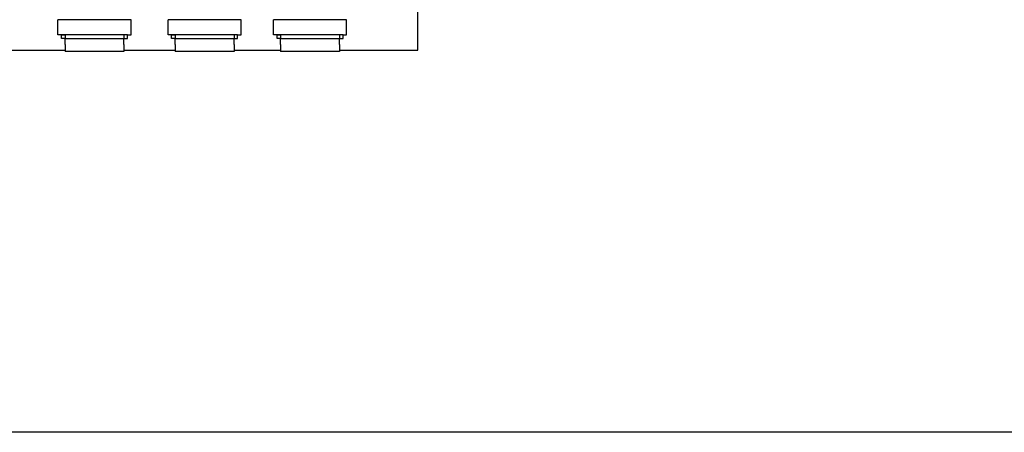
# Model space of a CAD drawing. Header units: inches. Extents: x 18535 to 24863, y 1480 to 5800.
# Tile 17 of 24: x 22186 to 23858, y 1480 to 2181. Entities that reach past the tile are written whole.
import ezdxf

# ---------------------------------------------------------------- set-up
doc = ezdxf.new("R2010")
doc.units = ezdxf.units.IN
doc.header["$MEASUREMENT"] = 0
for name, color, linetype in [('AA_PRZ SCIANY ISTNIEJĄCE', 7, 'Continuous'), ('AA_PRZ_SCIANY_030', 7, 'Continuous'), ('AA_STOLARKA DRZW_009', 7, 'Continuous'), ('AA_WIDOK_009', 7, 'Continuous')]:
    doc.layers.add(name, color=color, linetype=linetype)

msp = doc.modelspace()

# ---------------------------------------------------------------- linework, layer by layer
at = {"layer": 'AA_PRZ SCIANY ISTNIEJĄCE', "color": 150, "linetype": 'Continuous'}
msp.add_line((24834, 1479.9), (18803, 1479.9), dxfattribs=at)
at = {"layer": 'AA_PRZ_SCIANY_030', "color": 252, "linetype": 'Continuous'}
for p, q in [((22862.3, 2128.6), (22862.3, 2194.6)), ((22142.3, 2128.6), (22263.3, 2128.6)), ((22363.3, 2128.6), (22450.3, 2128.6)), ((22550.3, 2128.6), (22629.3, 2128.6)), ((22729.3, 2128.6), (22862.3, 2128.6))]:
    msp.add_line(p, q, dxfattribs=at)
at = {"layer": 'AA_PRZ_SCIANY_030', "color": 251, "linetype": 'Continuous'}
for p, q in [((22251.3, 2154.6), (22251.3, 2180.6)), ((22375.3, 2154.6), (22375.3, 2180.6)), ((22438.3, 2154.6), (22438.3, 2180.6)), ((22562.3, 2154.6), (22562.3, 2180.6)), ((22617.3, 2154.6), (22617.3, 2180.6)), ((22741.3, 2154.6), (22741.3, 2180.6)), ((22257.3, 2154.6), (22251.3, 2154.6)), ((22257.3, 2148.6), (22257.3, 2154.6)), ((22263.3, 2148.6), (22257.3, 2148.6)), ((22263.3, 2138.6), (22263.3, 2148.6)), ((22363.3, 2138.6), (22363.3, 2148.6)), ((22363.3, 2148.6), (22369.3, 2148.6)), ((22369.3, 2148.6), (22369.3, 2154.6)), ((22369.3, 2154.6), (22375.3, 2154.6)), ((22444.3, 2154.6), (22438.3, 2154.6)), ((22444.3, 2148.6), (22444.3, 2154.6)), ((22450.3, 2148.6), (22444.3, 2148.6)), ((22450.3, 2138.6), (22450.3, 2148.6)), ((22550.3, 2138.6), (22550.3, 2148.6)), ((22550.3, 2148.6), (22556.3, 2148.6)), ((22556.3, 2148.6), (22556.3, 2154.6)), ((22556.3, 2154.6), (22562.3, 2154.6)), ((22623.3, 2154.6), (22617.3, 2154.6)), ((22623.3, 2148.6), (22623.3, 2154.6)), ((22629.3, 2148.6), (22623.3, 2148.6)), ((22629.3, 2138.6), (22629.3, 2148.6)), ((22729.3, 2138.6), (22729.3, 2148.6)), ((22729.3, 2148.6), (22735.3, 2148.6)), ((22735.3, 2148.6), (22735.3, 2154.6)), ((22735.3, 2154.6), (22741.3, 2154.6)), ((22263.3, 2138.6), (22263.3, 2138.6)), ((22263.3, 2138.6), (22263.3, 2128.6)), ((22363.3, 2138.6), (22363.3, 2138.6)), ((22363.3, 2138.6), (22363.3, 2128.6)), ((22450.3, 2138.6), (22450.3, 2138.6)), ((22450.3, 2138.6), (22450.3, 2128.6)), ((22550.3, 2138.6), (22550.3, 2138.6)), ((22550.3, 2138.6), (22550.3, 2128.6)), ((22629.3, 2138.6), (22629.3, 2138.6)), ((22629.3, 2138.6), (22629.3, 2128.6)), ((22729.3, 2138.6), (22729.3, 2138.6)), ((22729.3, 2138.6), (22729.3, 2128.6))]:
    msp.add_line(p, q, dxfattribs=at)
at = {"layer": 'AA_STOLARKA DRZW_009', "color": 252, "linetype": 'Continuous'}
for p, q in [((22369.3, 2154.6), (22257.3, 2154.6)), ((22257.3, 2148.6), (22257.3, 2154.6)), ((22257.3, 2154.6), (22263.3, 2154.6)), ((22263.3, 2148.6), (22257.3, 2148.6)), ((22263.3, 2154.6), (22263.3, 2148.6)), ((22263.3, 2148.6), (22363.3, 2148.6)), ((22369.3, 2154.6), (22363.3, 2154.6)), ((22363.3, 2154.6), (22363.3, 2148.6)), ((22363.3, 2148.6), (22369.3, 2148.6)), ((22369.3, 2148.6), (22369.3, 2154.6)), ((22556.3, 2154.6), (22444.3, 2154.6)), ((22444.3, 2148.6), (22444.3, 2154.6)), ((22444.3, 2154.6), (22450.3, 2154.6)), ((22450.3, 2148.6), (22444.3, 2148.6)), ((22450.3, 2154.6), (22450.3, 2148.6)), ((22450.3, 2148.6), (22550.3, 2148.6)), ((22556.3, 2154.6), (22550.3, 2154.6)), ((22550.3, 2154.6), (22550.3, 2148.6)), ((22550.3, 2148.6), (22556.3, 2148.6)), ((22556.3, 2148.6), (22556.3, 2154.6)), ((22735.3, 2154.6), (22623.3, 2154.6)), ((22623.3, 2148.6), (22623.3, 2154.6)), ((22623.3, 2154.6), (22629.3, 2154.6)), ((22629.3, 2148.6), (22623.3, 2148.6)), ((22629.3, 2154.6), (22629.3, 2148.6)), ((22629.3, 2148.6), (22729.3, 2148.6)), ((22735.3, 2154.6), (22729.3, 2154.6)), ((22729.3, 2154.6), (22729.3, 2148.6)), ((22729.3, 2148.6), (22735.3, 2148.6)), ((22735.3, 2148.6), (22735.3, 2154.6))]:
    msp.add_line(p, q, dxfattribs=at)
at = {"layer": 'AA_WIDOK_009', "color": 251, "linetype": 'Continuous'}
for p, q in [((22375.3, 2180.6), (22251.3, 2180.6)), ((22562.3, 2180.6), (22438.3, 2180.6)), ((22741.3, 2180.6), (22617.3, 2180.6)), ((22263.3, 2128.6), (22263.3, 2126.6)), ((22450.3, 2128.6), (22450.3, 2126.6)), ((22629.3, 2128.6), (22629.3, 2126.6))]:
    msp.add_line(p, q, dxfattribs=at)
at = {"layer": 'AA_WIDOK_009', "color": 252, "linetype": 'Continuous'}
for p, q in [((22363.3, 2126.6), (22263.3, 2126.6)), ((22363.3, 2128.6), (22363.3, 2126.6)), ((22550.3, 2126.6), (22450.3, 2126.6)), ((22550.3, 2128.6), (22550.3, 2126.6)), ((22729.3, 2126.6), (22629.3, 2126.6)), ((22729.3, 2128.6), (22729.3, 2126.6))]:
    msp.add_line(p, q, dxfattribs=at)

doc.saveas('drawing.dxf')
